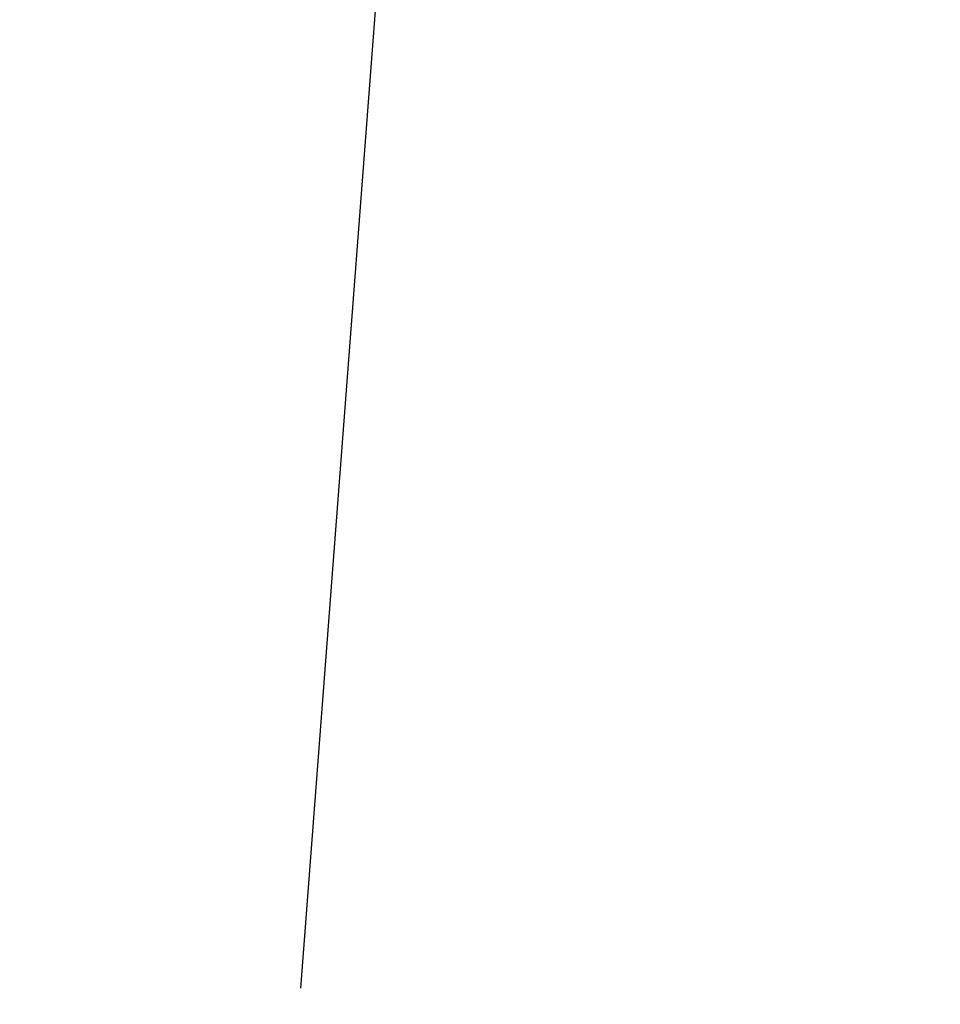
# Model space of a CAD drawing. Header units: millimetres. Extents: x 54 to 130, y 13 to 286.
# Tile 101 of 256: x 98.2304 to 98.23804, y 13.68182 to 13.68999. Entities that reach past the tile are written whole.
import ezdxf

# ---------------------------------------------------------------- set-up
doc = ezdxf.new("R2010")
doc.units = ezdxf.units.MM

msp = doc.modelspace()

# ---------------------------------------------------------------- linework, layer by layer
at = {"color": 7, "linetype": 'Continuous', "lineweight": 25}
msp.add_line((98.245176, 13.8450995), (98.2327355, 13.681955), dxfattribs=at)
msp.add_open_spline([(97.9235385, 13.5910301), (97.747582, 13.6220804), (97.2441352, 13.7109216), (96.5136967, 13.9720256), (95.7362634, 14.3285316), (95.0613423, 14.7186878), (94.4038085, 15.1761567), (93.8175828, 15.6585517), (93.2982156, 16.1448531), (92.8409711, 16.6183268), (92.3946227, 17.1273419), (91.9591372, 17.6718209), (91.4385447, 18.3828543), (90.843547, 19.293562), (90.1896594, 20.4394284), (89.6207064, 21.575151), (89.1280307, 22.6714743), (88.7048713, 23.7055266), (88.3139461, 24.756534), (87.9630661, 25.7918875), (87.6510056, 26.8019575), (87.3694821, 27.8039688), (87.1615009, 28.6237613), (87.0149739, 29.2462646), (86.9219551, 29.6605824), (86.8364962, 30.0621893), (86.7586101, 30.4510916), (86.6881954, 30.8272448), (86.6256188, 31.190821), (86.5662031, 31.562401), (86.5161574, 31.9473322), (86.4828768, 32.3499123), (86.4674999, 32.7498458), (86.4703996, 33.1472575), (86.4925442, 33.5607889), (86.5365989, 33.9874533), (86.6059501, 34.4231428), (86.69844, 34.8463927), (86.8103186, 35.2437262), (86.9372007, 35.6120025), (87.0761543, 35.9475604), (87.2298717, 36.257744), (87.3750171, 36.5036145), (87.5041888, 36.6928862), (87.6083361, 36.8265639), (87.7093303, 36.9412089), (87.8214458, 37.0452666), (87.9656553, 37.170426), (88.1493408, 37.322342), (88.6776622, 37.7531322), (89.1959733, 38.144074), (89.6967173, 38.4934617), (89.8477912, 38.5972092), (90.0003506, 38.7002856), (90.1543937, 38.8027019), (90.3099213, 38.9044552), (90.6662125, 39.1338504), (91.0383876, 39.362519), (91.426486, 39.5903425), (91.6278406, 39.7063231), (91.8366162, 39.8243307), (92.0701399, 39.9537501), (92.327298, 40.093183), (92.6016932, 40.2382697), (93.1566913, 40.5241792), (93.9862078, 40.9225527), (95.084884, 41.384655), (96.0238303, 41.7215414), (96.8083945, 41.9708611), (97.4486589, 42.1519747), (97.923384, 42.2757669), (98.1851108, 42.3330283), (98.2327839, 42.3434584)], degree=3, knots=[0, 0, 0, 0, 0.017072, 0.048845, 0.071896, 0.094787, 0.117605, 0.140435, 0.157609, 0.174817, 0.192092, 0.209467, 0.226973, 0.256523, 0.286665, 0.31753, 0.341139, 0.364948, 0.389001, 0.411692, 0.432744, 0.453735, 0.474696, 0.483396, 0.491784, 0.499861, 0.50763, 0.515095, 0.522259, 0.529126, 0.536944, 0.544612, 0.55217, 0.559665, 0.56714, 0.57571, 0.584212, 0.592718, 0.601296, 0.609178, 0.616914, 0.624559, 0.632171, 0.63666, 0.641006, 0.644759, 0.648368, 0.653327, 0.660388, 0.668083, 0.709886, 0.715089, 0.720331, 0.725614, 0.730936, 0.736297, 0.7417, 0.767711, 0.774492, 0.781333, 0.788233, 0.79573, 0.805042, 0.814288, 0.823469, 0.861022, 0.897481, 0.932704, 0.953643, 0.974526, 0.99536, 1, 1, 1, 1], dxfattribs=at)

doc.saveas('drawing.dxf')
